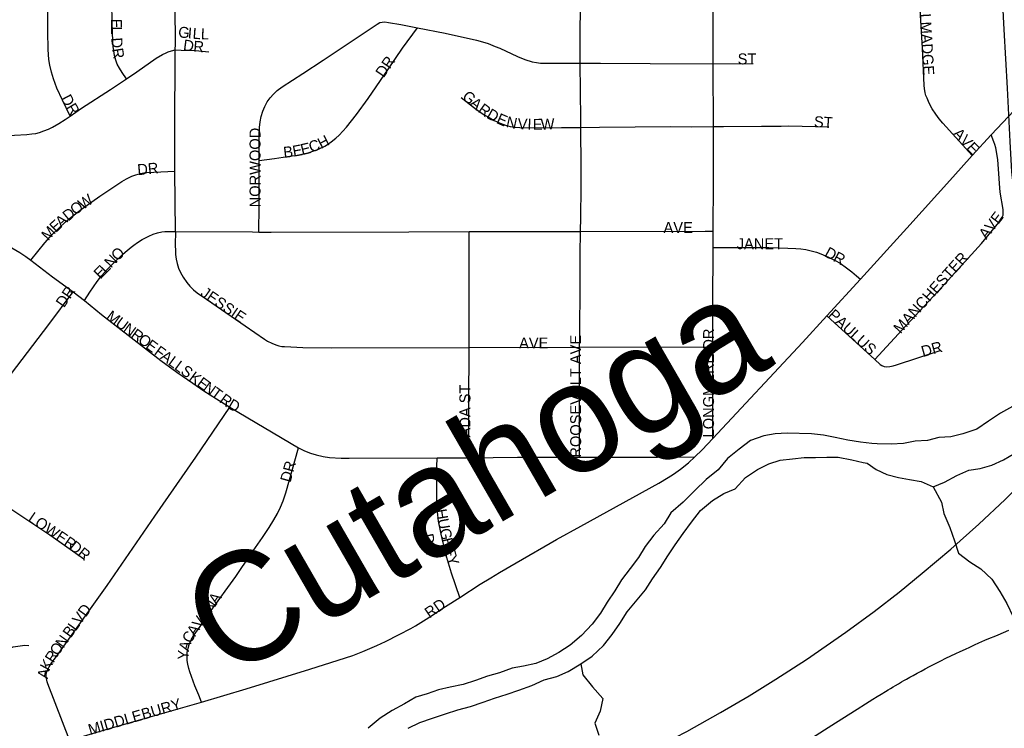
# Model space of a CAD drawing. Header units: feet. Extents: x 2113747 to 2516209, y 960708 to 1356798.
# Tile 57 of 206: x 2274590 to 2279089, y 1145537 to 1148777. Entities that reach past the tile are written whole.
import ezdxf

# ---------------------------------------------------------------- set-up
doc = ezdxf.new("R2010")
doc.units = ezdxf.units.FT
doc.header["$LTSCALE"] = 50
doc.header["$MEASUREMENT"] = 0
doc.linetypes.add('rr2', pattern=[0])
for name, color, linetype in [('0_Xref', 7, 'Continuous'), ('GM_X_City_Street', 251, 'Continuous'), ('GM_X_City_Street_Text', 251, 'Continuous'), ('GM_X_Major_River', 5, 'Continuous'), ('GM_X_Major_River_Text', 5, 'Continuous'), ('GM_X_Minor_River', 5, 'Continuous'), ('GM_X_Rail_Line', 251, 'rr2')]:
    doc.layers.add(name, color=color, linetype=linetype)
doc.styles.add('Styledgn030', font='dgn030.shx')
doc.styles.add('Styledgn031', font='dgn031.shx')

# ---------------------------------------------------------------- blocks, each defined once
blk = doc.blocks.new('POR')
at = {"layer": 'GM_X_City_Street', "flags": 128}
for points in [[(2279029.2, 1148250), (2279160, 1148389.6)], [(2278942.8, 1148155.1), (2278808.8, 1148303), (2278791.8, 1148323.2), (2278775.9, 1148344.4), (2278760, 1148369.5), (2278745.8, 1148395.7), (2278736.6, 1148417.1), (2278731.4, 1148429.8), (2278728.4, 1148442.4), (2278725.3, 1148462.6), (2278723.8, 1148476.3), (2278715.9, 1148646.9), (2278696.2, 1148975.9)], [(2274820.9, 1148336.1), (2274785.2, 1148409.3), (2274760.1, 1148464), (2274744.8, 1148506.2), (2274739.7, 1148521.3), (2274735.1, 1148537.3), (2274727.7, 1148569.2), (2274724, 1148595.2), (2274720.9, 1148641), (2274718.2, 1148723.1), (2274720.4, 1148918.6), (2274721.7, 1149091.9), (2274723.4, 1149211.8), (2274725, 1149240.4), (2274726.8, 1149263.4)], [(2275078.3, 1148506.7), (2275058.4, 1148534.7), (2275046.3, 1148554.3), (2275035.9, 1148573.4), (2275028.9, 1148591.2), (2275023.3, 1148613.4), (2275019.9, 1148634.4), (2275017.7, 1148654.8), (2275016, 1148676.5), (2275013.5, 1148763.5), (2275011.7, 1148855), (2275010.9, 1148941.9), (2275010.3, 1149016.5), (2275011.2, 1149085.3), (2275011.4, 1149272.1)], [(2275301.4, 1148638.2), (2275301.6, 1148665.1), (2275300.9, 1148837.3), (2275300, 1148978.1), (2275298.2, 1149275.6)], [(2277151.4, 1148578), (2277151, 1148617.1), (2277152, 1148740.9), (2277153.6, 1148872.8)], [(2277759.4, 1148575.1), (2277758.9, 1148768.7), (2277758.8, 1148868.2)], [(2275684.3, 1148132.3), (2275684.4, 1148245.5), (2275685.6, 1148283.9), (2275688.5, 1148308.9), (2275693.8, 1148334.1), (2275701.5, 1148359), (2275710.5, 1148380.2), (2275721.6, 1148400.4), (2275734.7, 1148419.4), (2275749.7, 1148436.8), (2275766.6, 1148452.3), (2275790.2, 1148469.9), (2275883.3, 1148529.9), (2275976.3, 1148591.6), (2276224, 1148756.4), (2276236.2, 1148763), (2276246.2, 1148765.6), (2276258.8, 1148766.4), (2276274.8, 1148764.2), (2276332, 1148754.2), (2276408, 1148739.5)], [(2275684.3, 1148132.3), (2275755.1, 1148142.6), (2275813.6, 1148150.9), (2275857.5, 1148157.8), (2275886.6, 1148163), (2275912.5, 1148169.1), (2275934.8, 1148176.4), (2275953, 1148183.4), (2275968.2, 1148190.7), (2275983.9, 1148198.5), (2275996.9, 1148205.9), (2276013.8, 1148217.6), (2276035.1, 1148235), (2276049.3, 1148248.7), (2276083.8, 1148285.8), (2276129.3, 1148342.5), (2276183.1, 1148415.9), (2276275.7, 1148552.5), (2276339.2, 1148647.1), (2276408, 1148739.5)], [(2276408, 1148739.5), (2276534, 1148715.2), (2276677.1, 1148682.5), (2276705.6, 1148675.5), (2276730.4, 1148667.8), (2276763.6, 1148654.8), (2276784.6, 1148646), (2276864.5, 1148608.3), (2276898.1, 1148595.2), (2276932.5, 1148584.5), (2276951.6, 1148580.4), (2276969.5, 1148578.1), (2276986.5, 1148577.2), (2277002.9, 1148577.1), (2277151.4, 1148578)], [(2275078.3, 1148506.7), (2275125.1, 1148538.6), (2275214.3, 1148600), (2275242.2, 1148617.2), (2275259.7, 1148625.8), (2275268.9, 1148629), (2275283.2, 1148633.9), (2275301.4, 1148638.2)], [(2275299.5, 1148083.8), (2275299.1, 1148259.7), (2275301.4, 1148638.2)], [(2275301.4, 1148638.2), (2275328.4, 1148637.3), (2275389.4, 1148635.3), (2275408.8, 1148634), (2275453.9, 1148629.8)], [(2277151.4, 1148578), (2277244.6, 1148578.5), (2277470.6, 1148576.2), (2277759.4, 1148575.1)], [(2277154, 1148284.3), (2277153.6, 1148322.3), (2277151.4, 1148578)], [(2277759.4, 1148575.1), (2277941.8, 1148576.6)], [(2277760.3, 1148288.1), (2277760.3, 1148353.1), (2277759.6, 1148500.4), (2277759.4, 1148575.1)], [(2274820.9, 1148336.1), (2274873.3, 1148372.8), (2275005.9, 1148457.4), (2275078.3, 1148506.7)], [(2276608.1, 1148421.3), (2276664.4, 1148376.9), (2276682.6, 1148363.6), (2276713.1, 1148342.3), (2276727.4, 1148333.4), (2276758.8, 1148316.5), (2276785.4, 1148303.7), (2276809.9, 1148294.3), (2276832.1, 1148288.3), (2276851.6, 1148285.3), (2276875.5, 1148283.1), (2276944.4, 1148281.5), (2277065.4, 1148283.7), (2277154, 1148284.3)], [(2274178.4, 1148247.9), (2274396.7, 1148248.8), (2274504.8, 1148246.8), (2274567.1, 1148248.3), (2274622.7, 1148251.5), (2274646.4, 1148254.4), (2274664.1, 1148256.9), (2274680.2, 1148261.5), (2274699.8, 1148268), (2274722, 1148276.4), (2274739.5, 1148285), (2274769.6, 1148301.8), (2274798.2, 1148320), (2274820.9, 1148336.1)], [(2277153, 1147809), (2277153.6, 1147874.4), (2277155.6, 1148007.8), (2277155.9, 1148102.4), (2277154, 1148284.3)], [(2277154, 1148284.3), (2277238.9, 1148284.8), (2277564.9, 1148288.2), (2277658.5, 1148287.5), (2277760.3, 1148288.1)], [(2277759.4, 1147809.5), (2277760.4, 1148038.5), (2277760.3, 1148288.1)], [(2277760.3, 1148288.1), (2277805.6, 1148288.4), (2277980.6, 1148290), (2278069, 1148290.6), (2278105, 1148291), (2278286.8, 1148287.2)], [(2278498.2, 1147223.5), (2278659.7, 1147399), (2278787.6, 1147535.3), (2278985.3, 1147754), (2279063.7, 1147850.1), (2279073.8, 1147864.6), (2279079.6, 1147874.5), (2279083.4, 1147883.7), (2279084.5, 1147892.8), (2279083.4, 1147908.9), (2279071.2, 1147988.2), (2279067.4, 1148028.3), (2279064.3, 1148073.7), (2279059.5, 1148136.3), (2279055.9, 1148165.5), (2279050.7, 1148190.7), (2279046.5, 1148205.6), (2279041.5, 1148218.8), (2279029.2, 1148250)], [(2278942.8, 1148155.1), (2279029.2, 1148250)], [(2278432, 1147590.5), (2278644.2, 1147823.1), (2278853.7, 1148057.1), (2278942.8, 1148155.1)], [(2275683.4, 1147806), (2275683.9, 1147923.6), (2275684.2, 1148053.7), (2275684.3, 1148132.3)], [(2274640.5, 1147677.5), (2274705.6, 1147757), (2274738.2, 1147794.3), (2274766.8, 1147822), (2274799.4, 1147852), (2274826, 1147874.2), (2274871.9, 1147910.8), (2274956.2, 1147970.5), (2275056.4, 1148036.4), (2275078.8, 1148049.7), (2275102.2, 1148061.2), (2275120.5, 1148068.1), (2275142.6, 1148074.1), (2275157.3, 1148076.3), (2275171.6, 1148077.9), (2275299.5, 1148083.8)], [(2275301.8, 1147808.5), (2275299.5, 1148083.8)], [(2274885.8, 1147492.7), (2274911.2, 1147530.4), (2274944.3, 1147579.6), (2274964.5, 1147605.7), (2274993, 1147637.9), (2275023.1, 1147668.3), (2275061.4, 1147704.5), (2275081.3, 1147721.9), (2275099.3, 1147736.2), (2275112.4, 1147746), (2275128.5, 1147757.5), (2275150.5, 1147771.3), (2275180.4, 1147787.4), (2275200.2, 1147796.2), (2275219.9, 1147802.1), (2275239.3, 1147806.1), (2275253.8, 1147807.7), (2275268.5, 1147808.6), (2275301.8, 1147808.5)], [(2275301.8, 1147808.5), (2275300.5, 1147747.5), (2275301.5, 1147717.7), (2275302.6, 1147702.8), (2275305.7, 1147681.9), (2275309.6, 1147661.9), (2275316.5, 1147640.2), (2275324.3, 1147621.5), (2275336.9, 1147599), (2275353.3, 1147575.1), (2275367.6, 1147557.7), (2275383.7, 1147542.2), (2275401.3, 1147528), (2275444.4, 1147498.9), (2275708.7, 1147315.9), (2275722.3, 1147307.5), (2275742.2, 1147297.2), (2275759.9, 1147289.7), (2275775, 1147285.2), (2275787.4, 1147283.3), (2275799.9, 1147282.5), (2275829.2, 1147280.4), (2275883.4, 1147278.3), (2276013.7, 1147276.4), (2276643.6, 1147278.7)], [(2275301.8, 1147808.5), (2275654.4, 1147806.1), (2275683.4, 1147806)], [(2275683.4, 1147806), (2275739.3, 1147805.9), (2276368.4, 1147807), (2276643.5, 1147807.6)], [(2276643.5, 1147807.6), (2276768.6, 1147807.9), (2277153, 1147809)], [(2276643.6, 1147278.7), (2276644.3, 1147407.8), (2276644.6, 1147536.7), (2276643.6, 1147781.4), (2276643.5, 1147807.6)], [(2277148.7, 1147279.7), (2277149, 1147313), (2277150.8, 1147586.7), (2277151.8, 1147704.5), (2277153, 1147809)], [(2277153, 1147809), (2277722.5, 1147809.4), (2277759.4, 1147809.5)], [(2277759, 1147735.4), (2277759.2, 1147775.5), (2277759.4, 1147809.5)], [(2273660.2, 1147767.6), (2273853.7, 1147766.9), (2274418, 1147773), (2274450.6, 1147770.4), (2274474.5, 1147766.5), (2274499.6, 1147759.1), (2274525.1, 1147748.7), (2274553.9, 1147734.3), (2274590.2, 1147712.9), (2274618.2, 1147693.9), (2274640.5, 1147677.5)], [(2277757.1, 1147280.9), (2277757.4, 1147475.3), (2277759, 1147735.4)], [(2277759, 1147735.4), (2277910.7, 1147735.4), (2278013.3, 1147734.9), (2278060.1, 1147733.7), (2278100.6, 1147732.3), (2278136.1, 1147730.2), (2278159.9, 1147728.4), (2278183, 1147725.4), (2278207.3, 1147720.6), (2278231.2, 1147713.6), (2278258.1, 1147703.6), (2278289.8, 1147689.7), (2278316.2, 1147676.2), (2278338.7, 1147662.9), (2278368.4, 1147642.8), (2278392.7, 1147624.1), (2278414.2, 1147605.9), (2278432, 1147590.5)], [(2274640.5, 1147677.5), (2274739.4, 1147601.8), (2274834.4, 1147531.8)], [(2278278.6, 1147422.5), (2278432, 1147590.5)], [(2274553.2, 1147159.1), (2274723.5, 1147382.6), (2274834.4, 1147531.8)], [(2274834.4, 1147531.8), (2274885.8, 1147492.7)], [(2274885.8, 1147492.7), (2274964.5, 1147428.9), (2275235.4, 1147219), (2275307.8, 1147165.2), (2275380.7, 1147115.1), (2275431.9, 1147080.1), (2275489.9, 1147042.9), (2275549.8, 1147005.4)], [(2277756.8, 1146861.7), (2278167.9, 1147300.7), (2278278.6, 1147422.5)], [(2278278.6, 1147422.5), (2278498.2, 1147223.5)], [(2276643.3, 1146774.3), (2276643.1, 1146812.8), (2276642.2, 1147020.7), (2276643.6, 1147278.7)], [(2276643.6, 1147278.7), (2277148.7, 1147279.7)], [(2277148.5, 1146776.5), (2277148.4, 1146815.2), (2277148.2, 1147224.5), (2277148.7, 1147279.7)], [(2277148.7, 1147279.7), (2277757.1, 1147280.9)], [(2277756.8, 1146861.7), (2277756.8, 1147049.4), (2277757.1, 1147280.9)], [(2278498.2, 1147223.5), (2278521.7, 1147200.8), (2278530.4, 1147195), (2278540, 1147191.2), (2278550, 1147189.6), (2278566, 1147191.3), (2278581.3, 1147194.8), (2278596.8, 1147199.3), (2278796.9, 1147263.6)], [(2274819.5, 1145480.4), (2274719.1, 1145740), (2274716, 1145749.2), (2274712.6, 1145765.4), (2274711.4, 1145779.7), (2274713, 1145791.7), (2274716.7, 1145803.6), (2274724.4, 1145818.4), (2274737, 1145837.5), (2274753.5, 1145860.1), (2274989.6, 1146190.7), (2275208.2, 1146506.5), (2275395.3, 1146776.3), (2275549.8, 1147005.4)], [(2275549.8, 1147005.4), (2275864.1, 1146819.6)], [(2277675.2, 1146777.5), (2277708.6, 1146810.2), (2277756.8, 1146861.7)], [(2275421.7, 1145657.1), (2275408.1, 1145688.8), (2275391.2, 1145731.3), (2275368, 1145794.6), (2275363.1, 1145810.8), (2275358.5, 1145830.1), (2275356.1, 1145846.6), (2275355.1, 1145866.8), (2275355.9, 1145883.7), (2275359.4, 1145903.7), (2275364.5, 1145919.8), (2275374.2, 1145941.2), (2275387.6, 1145964.3), (2275414.2, 1146002.2), (2275460.7, 1146070.2), (2275577.5, 1146231.7), (2275647, 1146332.8), (2275699.2, 1146408.9), (2275730.9, 1146455.3), (2275752.2, 1146490), (2275767.8, 1146519.1), (2275782.2, 1146548.6), (2275794.3, 1146577.3), (2275806.5, 1146613.3), (2275864.1, 1146819.6)], [(2275864.1, 1146819.6), (2275891.1, 1146806.1), (2275918.8, 1146794.8), (2275944.2, 1146786.8), (2275976.6, 1146779.7), (2276006.2, 1146775.5), (2276058.8, 1146771.8), (2276096.3, 1146771.4), (2276497.1, 1146773)], [(2276600.7, 1146135.7), (2276563.7, 1146246.1), (2276545.4, 1146306.9), (2276524.6, 1146384.6), (2276515.5, 1146424.1), (2276509.7, 1146455.8), (2276504.4, 1146484.7), (2276499.7, 1146526.7), (2276496.5, 1146582.1), (2276497, 1146732.5), (2276497.1, 1146773)], [(2276497.1, 1146773), (2276517.5, 1146773.1), (2276643.3, 1146774.3)], [(2276600.7, 1146135.7), (2276694.2, 1146195.5), (2276742.5, 1146225.7), (2276782, 1146249.1), (2276858.4, 1146293.4), (2277042.6, 1146399.6), (2277154.6, 1146461.2), (2277510.1, 1146658.5), (2277552.9, 1146683.2), (2277577.9, 1146699.2), (2277610.2, 1146722.3), (2277646.2, 1146751.3), (2277675.2, 1146777.5)], [(2276643.3, 1146774.3), (2276865.5, 1146776.3), (2277148.5, 1146776.5)], [(2277148.5, 1146776.5), (2277504.4, 1146776.7), (2277675.2, 1146777.5)], [(2274427.4, 1146593.7), (2274441.7, 1146594.2), (2274456.5, 1146592.4), (2274470.9, 1146588.5), (2274485.6, 1146582), (2274506.9, 1146569.8), (2274530.8, 1146553.3), (2274727.3, 1146421.6), (2274883.3, 1146312)], [(2275421.7, 1145657.1), (2275624.7, 1145717.5), (2275916.7, 1145807.6), (2276044.8, 1145848.4), (2276111.9, 1145870.5), (2276158.2, 1145887.8), (2276221.7, 1145915.1), (2276261.6, 1145934.3), (2276324.9, 1145965.5), (2276376.8, 1145993.4), (2276399.2, 1146005.8), (2276447.1, 1146036.6), (2276469.3, 1146050.5), (2276535.3, 1146093.5), (2276600.7, 1146135.7)], [(2278074.9, 1145406.6), (2278317.8, 1145562.4), (2278416.3, 1145624.9), (2278455.4, 1145649.2), (2278489.3, 1145670.4), (2278508, 1145682.2), (2278527.1, 1145693.9), (2278546.2, 1145705.6), (2278558.4, 1145713), (2278569.7, 1145719.9), (2278581.4, 1145726.8), (2278592.3, 1145733.4), (2278605.7, 1145741.2), (2278619.2, 1145749), (2278630.5, 1145755.5), (2278642.7, 1145762.4), (2278657.4, 1145770.7), (2278673, 1145779.3), (2278691.3, 1145789.3), (2278709.1, 1145798.9), (2278727.3, 1145808.9), (2278747.3, 1145819.3), (2278772.1, 1145831.9), (2278799.4, 1145845.7), (2278822.9, 1145857.5), (2278845.5, 1145868.3), (2278868.5, 1145879.1), (2278887.2, 1145887.8), (2278911.5, 1145899.1), (2278931.9, 1145908.6), (2278953.6, 1145918.6), (2278973.6, 1145927.7), (2279001, 1145939.4), (2279026.2, 1145950.3), (2279043.1, 1145957.6), (2279060.9, 1145965), (2279085.2, 1145975), (2279110.8, 1145985.4)], [(2274819.5, 1145480.4), (2274881.8, 1145502), (2274968.7, 1145527.5), (2275079.4, 1145558.7), (2275421.7, 1145657.1)]]:
    blk.add_lwpolyline(points, dxfattribs=at)
at = {"layer": 'GM_X_Major_River', "flags": 128}
for points in [[(2279126.4, 1147008.7), (2279072.7, 1146978.2), (2279017, 1146941.8), (2278963.4, 1146905.3), (2278899.6, 1146882.8), (2278845.7, 1146870.4), (2278789.8, 1146865.9), (2278738, 1146853.5), (2278682, 1146849.1), (2278628.2, 1146838.6), (2278572.2, 1146836.2), (2278508.4, 1146837.3), (2278484.7, 1146838.8)], [(2278462.8, 1146748.7), (2278503.2, 1146719.6), (2278553.3, 1146697.9), (2278605.4, 1146684.3), (2278655.4, 1146674.6), (2278709.4, 1146665.1), (2278763.6, 1146641.4), (2278815.4, 1146661.9), (2278873.1, 1146692.4), (2278926.8, 1146716.8), (2278978.7, 1146725.2), (2279032.6, 1146739.6), (2279086.4, 1146764.1), (2279138.1, 1146794.5), (2279195.7, 1146839), (2279251.5, 1146861.5), (2279311.2, 1146892), (2279366.8, 1146932.4), (2279420.4, 1146974.9), (2279472, 1147019.4), (2279523.7, 1147061.8)], [(2278484.7, 1146838.8), (2278432.8, 1146844.8), (2278374.8, 1146854.8), (2278316.8, 1146866.8), (2278262.9, 1146876.8), (2278208.9, 1146882.8), (2278097, 1146886.8), (2278043, 1146882.8), (2277991.1, 1146874.7), (2277929.1, 1146852.7), (2277877.2, 1146812.6), (2277825.2, 1146770.6), (2277781.3, 1146718.5), (2277727.3, 1146674.5), (2277675.4, 1146624.4), (2277621.5, 1146570.4), (2277565.5, 1146522.3), (2277535.6, 1146472.2), (2277487.6, 1146420.2), (2277447.7, 1146368.1), (2277417.7, 1146318.1), (2277379.8, 1146268), (2277339.8, 1146216), (2277309.8, 1146165.9), (2277273.9, 1146113.9), (2277243.9, 1146063.8), (2277206, 1146013.7), (2277158, 1145961.7), (2277106.1, 1145917.6), (2277054.2, 1145883.6), (2277000.2, 1145855.5), (2276948.3, 1145833.5), (2276892.3, 1145821.5), (2276840.3, 1145811.5), (2276782.4, 1145791.4), (2276728.4, 1145775.4), (2276672.5, 1145755.4), (2276616.5, 1145737.3), (2276556.6, 1145725.3), (2276504.6, 1145713.3), (2276452.7, 1145695.3), (2276400.7, 1145679.2), (2276348.8, 1145649.2), (2276292.8, 1145619.2), (2276236.9, 1145583.1), (2276182.9, 1145537.1)], [(2276364.8, 1145537.1), (2276418.7, 1145563.1), (2276476.7, 1145583.2), (2276536.6, 1145603.2), (2276592.6, 1145621.2), (2276650.6, 1145637.3), (2276708.5, 1145657.3), (2276760.5, 1145675.3), (2276818.4, 1145693.4), (2276870.4, 1145711.4), (2276930.3, 1145733.4), (2276986.3, 1145759.4), (2277044.2, 1145773.5), (2277096.2, 1145797.5), (2277154.1, 1145831.6), (2277206.1, 1145867.6), (2277258, 1145915.7), (2277297.9, 1145965.7), (2277331.9, 1146015.8), (2277365.8, 1146069.8), (2277449.7, 1146169.9), (2277481.7, 1146220), (2277517.7, 1146272.1), (2277551.6, 1146326.1), (2277585.6, 1146376.2), (2277621.5, 1146428.2), (2277659.5, 1146480.3), (2277701.4, 1146532.3), (2277755.4, 1146578.4), (2277807.3, 1146610.4), (2277859.3, 1146632.5), (2277907.2, 1146684.5), (2277961.1, 1146720.6), (2278013.1, 1146746.6), (2278065, 1146762.6), (2278121, 1146768.7), (2278175, 1146774.7), (2278226.9, 1146774.7), (2278278.9, 1146776.7), (2278330.9, 1146776.7), (2278392.8, 1146764.7), (2278444.8, 1146752.7), (2278462.8, 1146748.7)]]:
    blk.add_lwpolyline(points, dxfattribs=at)
at = {"layer": 'GM_X_Minor_River', "flags": 128}
for points in [[(2278763.6, 1146641.4), (2278802.1, 1146571.6), (2278812.5, 1146519.7), (2278840.9, 1146455.8), (2278861.4, 1146393.9), (2278879.8, 1146337.9), (2278932.1, 1146298.3), (2278982.3, 1146266.6), (2279032.6, 1146218.9), (2279069, 1146163.2), (2279101.4, 1146107.3), (2279129.9, 1146047.5), (2279136.3, 1145987.4), (2279142.8, 1145929.4), (2279155.2, 1145877.4), (2279159.6, 1145823.4), (2279180, 1145765.5), (2279224.4, 1145713.8), (2279276.7, 1145668.1), (2279328.8, 1145652.5), (2279388.8, 1145640.9), (2279446.7, 1145645.4), (2279458.6, 1145655.5)], [(2273726.8, 1145656), (2273780.6, 1145662.6), (2273836.6, 1145688.6), (2273890.5, 1145698.7), (2273942.5, 1145702.7), (2274000.4, 1145706.7), (2274052.4, 1145710.7), (2274106.4, 1145710.7), (2274158.3, 1145716.8), (2274220.3, 1145728.8), (2274274.2, 1145744.8), (2274328.2, 1145770.9), (2274392.1, 1145810.9), (2274444.1, 1145844.9), (2274500, 1145883), (2274560, 1145909), (2274613.9, 1145917.1), (2274631.9, 1145915.1)], [(2277154.1, 1145831.6), (2277164.1, 1145781.5), (2277208.1, 1145727.5), (2277254.1, 1145673.4), (2277242.1, 1145615.4), (2277218.2, 1145561.3), (2277236.2, 1145505.3)]]:
    blk.add_lwpolyline(points, dxfattribs=at)
at = {"layer": 'GM_X_Rail_Line', "flags": 128}
for points in [[(2279561.2, 1147077.2), (2279469.1, 1147214.8), (2279350.3, 1147392.1), (2279303.8, 1147469.5), (2279277.6, 1147516.6), (2279256.2, 1147561.6), (2279233.7, 1147611.8), (2279213.3, 1147664.1), (2279184.5, 1147744.6), (2279161, 1147834.1), (2279147.9, 1147894.2), (2279137, 1147955.9), (2279130.7, 1148014.5), (2279124.4, 1148080.4), (2279116.6, 1148220.1), (2279103.5, 1148463.3), (2279088.8, 1148731), (2279071.1, 1149084.6), (2279056.9, 1149332.5), (2279039.1, 1149670.4), (2279012.5, 1150173.5), (2278996.8, 1150497.8), (2278989.5, 1150596.4)], [(2273699.9, 1144598.7), (2274678.8, 1144711.8), (2275444.3, 1144803.2), (2275612.1, 1144830.1), (2275785.8, 1144861.6), (2275974.6, 1144902), (2276256.9, 1144971.7), (2276393.2, 1145011.4), (2276564.8, 1145063.8), (2276745.3, 1145125.2), (2277029.1, 1145234.6), (2277232.1, 1145323), (2277425.3, 1145413.6), (2277638, 1145523), (2277793.1, 1145609.8), (2277924.2, 1145686.2), (2278044.7, 1145761.1), (2278184.8, 1145851.8), (2278364.6, 1145976.8), (2278494.1, 1146071.2), (2278608.7, 1146158.8), (2278713.6, 1146245.7), (2278845.4, 1146355.8), (2278972.7, 1146469.7), (2279093.3, 1146582.8), (2279197.4, 1146685.4), (2279308.3, 1146797.7), (2279423.6, 1146920.5), (2279561.2, 1147077.2)]]:
    blk.add_lwpolyline(points, dxfattribs=at)
at = {"layer": 'GM_X_City_Street_Text', "char_height": 50, "attachment_point": 7, "line_spacing_factor": 0.8, "style": 'Styledgn030'}
for s, insert, rotation in [('{\\Fdgn000|c0;\\C256;TALLMADGE}', (2278695.5, 1148925.8), 273.3256), ('{\\Fdgn000|c0;\\C256;E}', (2275006.8, 1148780.5), 271.0114), ('{\\Fdgn000|c0;\\C256;L}', (2275007.4, 1148745.4), 270.9835), ('{\\Fdgn000|c0;\\C256;G}', (2275313.2, 1148694.8), 355.6466), ('{\\Fdgn000|c0;\\C256;I}', (2275357.1, 1148691.5), 355.6525), ('{\\Fdgn000|c0;\\C256;L}', (2275379, 1148689.8), 355.6516), ('{\\Fdgn000|c0;\\C256;L}', (2275417.6, 1148687), 358.4114), ('{\\Fdgn000|c0;\\C256;D}', (2275008.4, 1148693.2), 274.0433), ('{\\Fdgn000|c0;\\C256;D}', (2275335.1, 1148636.8), 352.5686), ('{\\Fdgn000|c0;\\C256;R}', (2275382.4, 1148630.7), 355.5773), ('{\\Fdgn000|c0;\\C256;R}', (2275012.3, 1148642.6), 279.4483), ('{\\Fdgn000|c0;\\C256;DR}', (2276253.3, 1148508.6), 55.492), ('{\\Fdgn000|c0;\\C256;ST}', (2277871, 1148571.6), 0), ('{\\Fdgn000|c0;\\C256;D}', (2274777.4, 1148417.9), 297.9041), ('{\\Fdgn000|c0;\\C256;G}', (2276608.1, 1148419.2), 318.0924), ('{\\Fdgn000|c0;\\C256;A}', (2276643, 1148388), 320.3825), ('{\\Fdgn000|c0;\\C256;R}', (2274799.8, 1148375.8), 300.8806), ('{\\Fdgn000|c0;\\C256;R}', (2276680.7, 1148356.9), 324.3328), ('{\\Fdgn000|c0;\\C256;D}', (2276719.9, 1148329.4), 331.0129), ('{\\Fdgn000|c0;\\C256;E}', (2276764.7, 1148305), 336.6657), ('{\\Fdgn000|c0;\\C256;N}', (2276810.2, 1148286.8), 347.8431), ('{\\Fdgn000|c0;\\C256;V}', (2276864.9, 1148276), 357.3807), ('{\\Fdgn000|c0;\\C256;I}', (2276909.6, 1148274), 357.9844), ('{\\Fdgn000|c0;\\C256;E}', (2276934.6, 1148273.2), 0.3719), ('{\\Fdgn000|c0;\\C256;W}', (2276971.8, 1148273.5), 1.9863), ('{\\Fdgn000|c0;\\C256;ST}', (2278218.2, 1148285.6), 356.1879), ('{\\Fdgn000|c0;\\C256;AVE}', (2278851.5, 1148252.6), 313.5981), ('{\\Fdgn000|c0;\\C256;NORWOOD}', (2275691.3, 1147918.7), 90), ('{\\Fdgn000|c0;\\C256;H}', (2275967.9, 1148184.9), 27.4116), ('{\\Fdgn000|c0;\\C256;B}', (2275797.5, 1148144.9), 6.3268), ('{\\Fdgn000|c0;\\C256;E}', (2275841.7, 1148150), 10.3096), ('{\\Fdgn000|c0;\\C256;E}', (2275880.4, 1148157.2), 13.5916), ('{\\Fdgn000|c0;\\C256;C}', (2275922, 1148167.7), 19.857), ('{\\Fdgn000|c0;\\C256;DR}', (2275130.1, 1148065.5), 5.4423), ('{\\Fdgn000|c0;\\C256;W}', (2274878.5, 1147906.2), 34.2263), ('{\\Fdgn000|c0;\\C256;D}', (2274811.8, 1147852.9), 39.3663), ('{\\Fdgn000|c0;\\C256;O}', (2274845.2, 1147880.3), 37.7791), ('{\\Fdgn000|c0;\\C256;A}', (2274780, 1147824.4), 41.8296), ('{\\Fdgn000|c0;\\C256;E}', (2279061.9, 1147839), 52.5759), ('{\\Fdgn000|c0;\\C256;M}', (2274720.7, 1147763.4), 47.306), ('{\\Fdgn000|c0;\\C256;E}', (2274755.1, 1147800.8), 43.4738), ('{\\Fdgn000|c0;\\C256;AVE}', (2277532.2, 1147801.6), 0), ('{\\Fdgn000|c0;\\C256;V}', (2279034.5, 1147803.8), 52.0555), ('{\\Fdgn000|c0;\\C256;A}', (2279007.4, 1147769.1), 52.0637), ('{\\Fdgn000|c0;\\C256;O}', (2275038, 1147669.8), 44.7837), ('{\\Fdgn000|c0;\\C256;JANET}', (2277866.6, 1147726.8), 0), ('{\\Fdgn000|c0;\\C256;D}', (2278263.6, 1147696.8), 331.2936), ('{\\Fdgn000|c0;\\C256;N}', (2275007.8, 1147638.6), 45.9275), ('{\\Fdgn000|c0;\\C256;R}', (2278303.4, 1147675), 332.4353), ('{\\Fdgn000|c0;\\C256;MANCHESTER}', (2278615.6, 1147337.6), 47.9701), ('{\\Fdgn000|c0;\\C256;E}', (2274958.8, 1147588), 45.9272), ('{\\Fdgn000|c0;\\C256;L}', (2274983.3, 1147613.3), 45.9344), ('{\\Fdgn000|c0;\\C256;DR}', (2274792.5, 1147457), 55.4857), ('{\\Fdgn000|c0;\\C256;JESSIE}', (2275411.8, 1147516.8), 325.5586), ('{\\Fdgn000|c0;\\C256;M}', (2274981.1, 1147410.9), 323.7129), ('{\\Fdgn000|c0;\\C256;PAULUS}', (2278279.8, 1147420.7), 317.2299), ('{\\Fdgn000|c0;\\C256;U}', (2275023.6, 1147379.6), 323.7176), ('{\\Fdgn000|c0;\\C256;N}', (2275059.1, 1147353.6), 323.7176), ('{\\Fdgn000|c0;\\C256;R}', (2275094.6, 1147327.5), 323.7227), ('{\\Fdgn000|c0;\\C256;O}', (2275126.5, 1147304.1), 323.7027), ('{\\Fdgn000|c0;\\C256;LONGMERE DR}', (2277763.7, 1146867), 90), ('{\\Fdgn000|c0;\\C256;E}', (2275162, 1147278), 323.7109), ('{\\Fdgn000|c0;\\C256;F}', (2275201, 1147249.4), 323.6874), ('{\\Fdgn000|c0;\\C256;AVE}', (2276872.2, 1147273.6), 0), ('{\\Fdgn000|c0;\\C256;ROOSEVELT AVE}', (2277156.5, 1146774.6), 90), ('{\\Fdgn000|c0;\\C256;DR}', (2278717.7, 1147234.2), 15.5147), ('{\\Fdgn000|c0;\\C256;A}', (2275229.4, 1147228.5), 323.7333), ('{\\Fdgn000|c0;\\C256;L}', (2275264.9, 1147202.5), 323.7094), ('{\\Fdgn000|c0;\\C256;L}', (2275293.2, 1147181.7), 323.7285), ('{\\Fdgn000|c0;\\C256;S}', (2275321.6, 1147160.8), 323.7256), ('{\\Fdgn000|c0;\\C256;K}', (2275360.6, 1147132.2), 323.7027), ('{\\Fdgn000|c0;\\C256;E}', (2275396.1, 1147106.1), 323.7285), ('{\\Fdgn000|c0;\\C256;N}', (2275424.5, 1147085.3), 323.7203), ('{\\Fdgn000|c0;\\C256;T}', (2275460, 1147059.3), 323.7094), ('{\\Fdgn000|c0;\\C256;R}', (2275499.3, 1147030.4), 324.0455), ('{\\Fdgn000|c0;\\C256;ADA ST}', (2276650.5, 1146867), 90), ('{\\Fdgn000|c0;\\C256;D}', (2275537, 1147003.4), 329.4817), ('{\\Fdgn000|c0;\\C256;DR}', (2275827.5, 1146658.4), 74.4709), ('{\\Fdgn000|c0;\\C256;LOWER}', (2274624.4, 1146487.1), 325.6701), ('{\\Fdgn000|c0;\\C256;H}', (2276491.2, 1146535.9), 279.5522), ('{\\Fdgn000|c0;\\C256;U}', (2276498.8, 1146491.3), 280.5114), ('{\\Fdgn000|c0;\\C256;G}', (2276507.4, 1146445.1), 282.9637), ('{\\Fdgn000|c0;\\C256;DR}', (2274813, 1146359.9), 321.3438), ('{\\Fdgn000|c0;\\C256;DR}', (2276430, 1146421.3), 281.8927), ('{\\Fdgn000|c0;\\C256;H}', (2276517.4, 1146401.7), 283.3842), ('{\\Fdgn000|c0;\\C256;E}', (2276527.6, 1146358.7), 283.4784), ('{\\Fdgn000|c0;\\C256;Y}', (2276537.9, 1146317.4), 289.4742), ('{\\Fdgn000|c0;\\C256;N}', (2275465.2, 1146063.6), 55.7315), ('{\\Fdgn000|c0;\\C256;A}', (2275490, 1146099.9), 55.7098), ('{\\Fdgn000|c0;\\C256;RD}', (2276462.6, 1146038.4), 34.505), ('{\\Fdgn000|c0;\\C256;V}', (2274866.9, 1146007.9), 54.2859), ('{\\Fdgn000|c0;\\C256;D}', (2274892.6, 1146043.6), 54.2667), ('{\\Fdgn000|c0;\\C256;O}', (2275440.4, 1146027.2), 55.7098), ('{\\Fdgn000|c0;\\C256;V}', (2275415.6, 1145990.9), 55.7583), ('{\\Fdgn000|c0;\\C256;B}', (2274823.2, 1145947.2), 54.2829), ('{\\Fdgn000|c0;\\C256;L}', (2274846.3, 1145979.3), 54.2559), ('{\\Fdgn000|c0;\\C256;C}', (2275372.5, 1145921.7), 59.7068), ('{\\Fdgn000|c0;\\C256;A}', (2275391.6, 1145954.5), 56.5766), ('{\\Fdgn000|c0;\\C256;N}', (2274789.8, 1145900.7), 54.2667), ('{\\Fdgn000|c0;\\C256;R}', (2274744, 1145832.8), 57.4618), ('{\\Fdgn000|c0;\\C256;O}', (2274764.4, 1145865), 54.6122), ('{\\Fdgn000|c0;\\C256;Y}', (2275361.3, 1145849), 86.785), ('{\\Fdgn000|c0;\\C256;A}', (2275362.5, 1145885.9), 73.0788), ('{\\Fdgn000|c0;\\C256;K}', (2274723.9, 1145796), 61.3913), ('{\\Fdgn000|c0;\\C256;A}', (2274718.3, 1145761.2), 78.6686), ('{\\Fdgn000|c0;\\C256;MIDDLEBURY}', (2274911.9, 1145505.1), 16.1141)]:
    blk.add_mtext(s, dxfattribs=dict(at, insert=insert, rotation=rotation))
at = {"layer": 'GM_X_Major_River_Text', "insert": (2275609.6, 1145623.4), "char_height": 500.235, "attachment_point": 7, "rotation": 29.9754, "line_spacing_factor": 0.8, "style": 'Styledgn031'}
blk.add_mtext('{\\Fdgn000|c0;\\C256;Cutahoga}', dxfattribs=at)

msp = doc.modelspace()

# ---------------------------------------------------------------- block references
at = {"layer": '0_Xref'}
msp.add_blockref('POR', (0, 0), dxfattribs=at)

doc.saveas('drawing.dxf')
